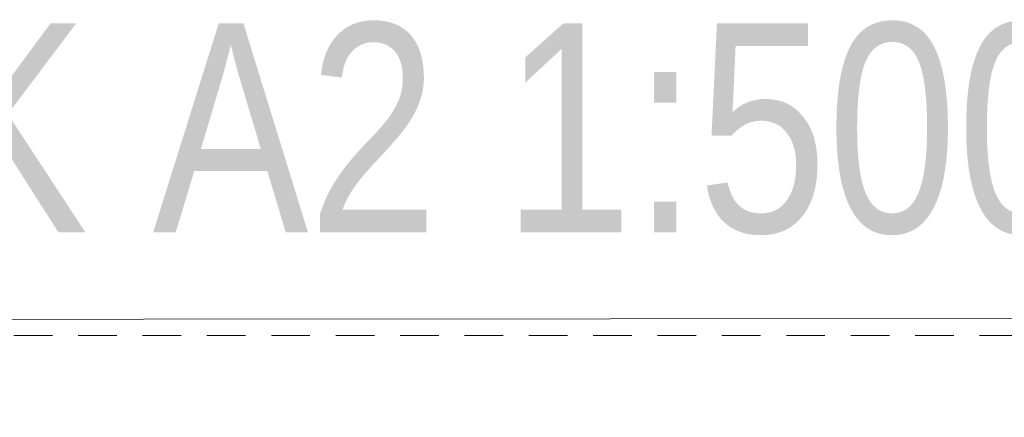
# Model space of a CAD drawing. Header units: metres. Extents: x 7415312 to 7415578, y 5538064 to 5538378.
# Tile 64 of 83: x 7415389 to 7415483, y 5538340 to 5538378. Entities that reach past the tile are written whole.
import ezdxf
from ezdxf.enums import TextEntityAlignment as Align

# ---------------------------------------------------------------- set-up
doc = ezdxf.new("R2010")
doc.units = ezdxf.units.M
doc.header["$MEASUREMENT"] = 0
doc.linetypes.add('DGN Style 2', pattern=[6.11813, 3.670878, -2.447252])
doc.layers.add('LL_LEGENDA', color=7, linetype='Continuous', lineweight=13, true_color=0x000000)
doc.layers.add('Warstwa 1', color=7, linetype='Continuous', lineweight=0)
doc.layers.add('Warstwa 57', color=7, linetype='Continuous', lineweight=0)
doc.styles.add('Style-Arial', font='arial.ttf')

msp = doc.modelspace()

# ---------------------------------------------------------------- linework, layer by layer
at = {"layer": 'LL_LEGENDA', "elevation": 1499.447}
msp.add_lwpolyline([(7415578.263, 5538064.216), (7415578.263, 5538349.47), (7415312.145, 5538349.289), (7415312.145, 5538064.035)], close=True, dxfattribs=at)
at = {"layer": 'Warstwa 57', "color": 7, "linetype": 'DGN Style 2', "lineweight": 0, "flags": 128}
msp.add_lwpolyline([(7415315.133, 5538347.807), (7415510.149, 5538347.807), (7415510.149, 5538067.611), (7415315.133, 5538067.611), (7415315.133, 5538347.807)], close=True, dxfattribs=at)

# ---------------------------------------------------------------- texts
at = {"layer": 'Warstwa 1', "color": 7, "linetype": 'Continuous', "lineweight": 13, "style": 'Style-Arial', "width": 0.8}
msp.add_text('DRUK A2 1:500', height=19.84327, dxfattribs=at).set_placement((7415411.642, 5538367.536), align=Align.MIDDLE_CENTER)

doc.saveas('drawing.dxf')
